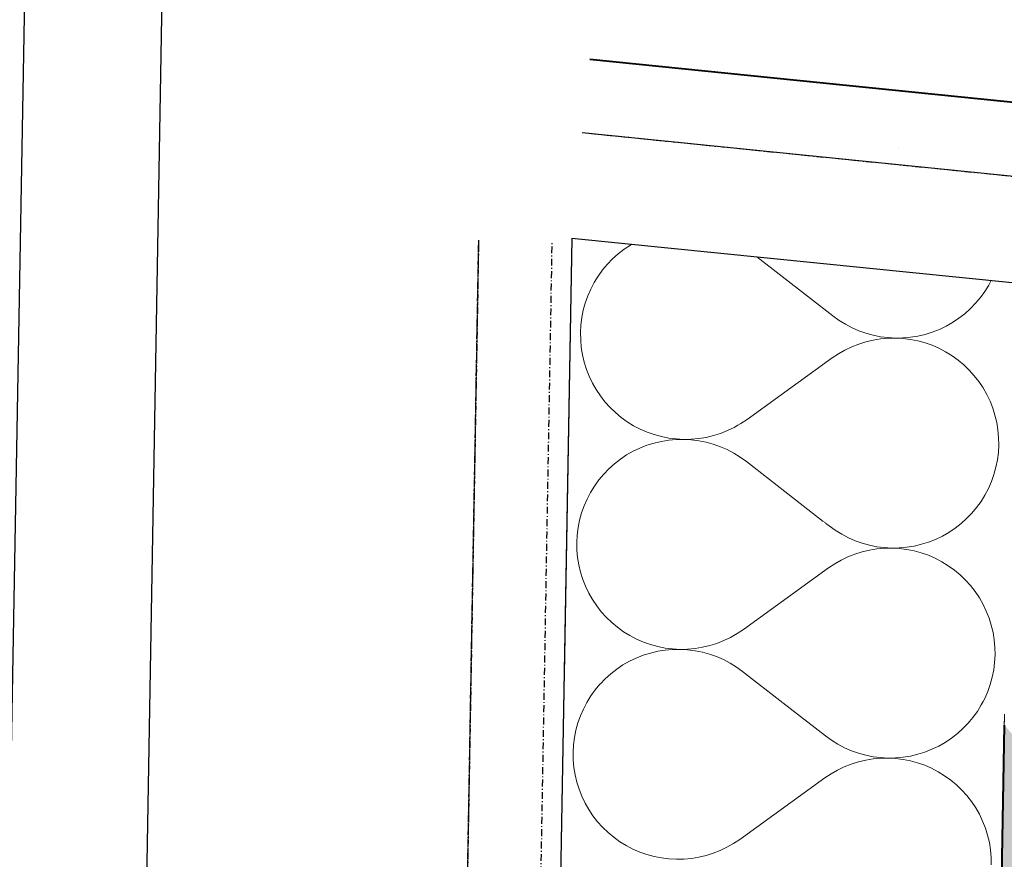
# Model space of a CAD drawing. Header units: millimetres. Extents: x -28761 to 4793, y -4271 to 20239.
# Tile 40 of 256: x -20669 to -20311, y 9961 to 10266. Entities that reach past the tile are written whole.
import ezdxf

# ---------------------------------------------------------------- set-up
doc = ezdxf.new("R2010")
doc.units = ezdxf.units.MM
doc.header["$MEASUREMENT"] = 0
doc.linetypes.add('Wipeout_Contour', pattern=[1000, 0, -1000])
doc.linetypes.add('Čerchovaná M', pattern=[4.5, 2.5, -0.85, 0.3, -0.85])
for name, color, linetype in [('5._POHLED ZÁPADNÍ_1_2D prvky - obecné', 7, 'Continuous'), ('5._POHLED ZÁPADNÍ_1_Konstrukce - nenosné', 7, 'Continuous'), ('5._POHLED ZÁPADNÍ_1_Konstrukce - nosné', 7, 'Continuous'), ('5._POHLED ZÁPADNÍ_1_Nové_Konstrukce - nosné', 7, 'Continuous'), ('5._POHLED ZÁPADNÍ_1_Nové_Situace', 7, 'Continuous'), ('5._POHLED ZÁPADNÍ_1_Nové_Výplně - Povrchové', 7, 'Continuous'), ('5._POHLED ZÁPADNÍ_1_Nové_Výplně – Řezové', 7, 'Continuous'), ('5._POHLED ZÁPADNÍ_1_Nové_ZJEDNODUŠENÝ DVŮR', 7, 'Continuous'), ('5._POHLED ZÁPADNÍ_1_Výplně – Řezové', 7, 'Continuous')]:
    doc.layers.add(name, color=color, linetype=linetype)

# ---------------------------------------------------------------- blocks, each defined once
blk = doc.blocks.new('*X24', base_point=(-30186.65, -6515.26))
at = {"layer": '5._POHLED ZÁPADNÍ_1_Nové_Výplně – Řezové', "color": 21, "linetype": 'Continuous', "lineweight": 20, "true_color": 0xffaaaa}
for p, q in [((-20449.34, 10182.59), (-20451.49, 10180.92)), ((-20447.08, 10184.1), (-20449.34, 10182.59)), ((-20446.5, 10184.43), (-20447.08, 10184.1)), ((-20453.51, 10179.11), (-20455.4, 10177.15)), ((-20451.49, 10180.92), (-20453.51, 10179.11)), ((-20401.2, 10179.84), (-20373.6, 10158.37)), ((-20457.14, 10175.06), (-20457.56, 10174.48)), ((-20455.4, 10177.15), (-20457.14, 10175.06)), ((-20317.11, 10169.59), (-20316.25, 10171.23)), ((-20318.54, 10167.27), (-20317.11, 10169.59)), ((-20321.87, 10162.98), (-20320.13, 10165.07)), ((-20320.13, 10165.07), (-20318.54, 10167.27)), ((-20325.79, 10159.2), (-20323.76, 10161.02)), ((-20323.76, 10161.02), (-20321.87, 10162.98)), ((-20373.6, 10158.37), (-20371.4, 10156.78)), ((-20371.4, 10156.78), (-20369.08, 10155.35)), ((-20330.2, 10156.02), (-20327.93, 10157.54)), ((-20327.93, 10157.54), (-20325.79, 10159.2)), ((-20369.08, 10155.35), (-20366.67, 10154.08)), ((-20366.67, 10154.08), (-20364.18, 10153)), ((-20337.55, 10152.51), (-20335.01, 10153.51)), ((-20335.01, 10153.51), (-20332.56, 10154.68)), ((-20332.56, 10154.68), (-20330.2, 10156.02)), ((-20364.18, 10153), (-20361.61, 10152.09)), ((-20359.02, 10149.62), (-20361.67, 10148.99)), ((-20361.61, 10152.09), (-20358.99, 10151.37)), ((-20356.34, 10150.05), (-20359.02, 10149.62)), ((-20358.99, 10151.37), (-20356.32, 10150.84)), ((-20353.63, 10150.3), (-20356.34, 10150.05)), ((-20356.32, 10150.84), (-20353.62, 10150.5)), ((-20350.91, 10150.35), (-20353.63, 10150.3)), ((-20353.62, 10150.5), (-20350.91, 10150.35)), ((-20350.91, 10150.35), (-20348.19, 10150.4)), ((-20348.19, 10150.21), (-20350.91, 10150.35)), ((-20348.19, 10150.4), (-20345.48, 10150.64)), ((-20345.49, 10149.87), (-20348.19, 10150.21)), ((-20342.82, 10149.34), (-20345.49, 10149.87)), ((-20345.48, 10150.64), (-20342.79, 10151.07)), ((-20342.79, 10151.07), (-20340.14, 10151.7)), ((-20340.14, 10151.7), (-20337.55, 10152.51)), ((-20366.79, 10147.17), (-20369.25, 10146)), ((-20364.26, 10148.17), (-20366.79, 10147.17)), ((-20361.67, 10148.99), (-20364.26, 10148.17)), ((-20340.2, 10148.62), (-20342.82, 10149.34)), ((-20337.63, 10147.72), (-20340.2, 10148.62)), ((-20335.14, 10146.64), (-20337.63, 10147.72)), ((-20332.72, 10145.38), (-20335.14, 10146.64)), ((-20404.74, 10120.82), (-20373.87, 10143.13)), ((-20371.61, 10144.65), (-20373.87, 10143.13)), ((-20369.25, 10146), (-20371.61, 10144.65)), ((-20330.41, 10143.95), (-20332.72, 10145.38)), ((-20328.2, 10142.36), (-20330.41, 10143.95)), ((-20326.11, 10140.62), (-20328.2, 10142.36)), ((-20324.15, 10138.73), (-20326.11, 10140.62)), ((-20322.33, 10136.7), (-20324.15, 10138.73)), ((-20320.66, 10134.56), (-20322.33, 10136.7)), ((-20319.15, 10132.3), (-20320.66, 10134.56)), ((-20317.8, 10129.93), (-20319.15, 10132.3)), ((-20316.63, 10127.48), (-20317.8, 10129.93)), ((-20315.63, 10124.95), (-20316.63, 10127.48)), ((-20314.82, 10122.35), (-20315.63, 10124.95)), ((-20314.19, 10119.7), (-20314.82, 10122.35)), ((-20408.04, 10118.71), (-20407, 10119.3)), ((-20407, 10119.3), (-20404.74, 10120.82)), ((-20313.76, 10117.02), (-20314.19, 10119.7)), ((-20313.51, 10114.31), (-20313.76, 10117.02)), ((-20313.46, 10111.59), (-20313.51, 10114.31)), ((-20313.61, 10108.87), (-20313.46, 10111.59)), ((-20313.95, 10106.17), (-20313.61, 10108.87)), ((-20315.2, 10100.88), (-20314.48, 10103.5)), ((-20314.48, 10103.5), (-20313.95, 10106.17)), ((-20316.1, 10098.32), (-20315.2, 10100.88)), ((-20317.19, 10095.82), (-20316.1, 10098.32)), ((-20319.88, 10091.1), (-20318.45, 10093.41)), ((-20318.45, 10093.41), (-20317.19, 10095.82)), ((-20323.21, 10086.8), (-20321.47, 10088.89)), ((-20321.47, 10088.89), (-20319.88, 10091.1)), ((-20325.1, 10084.84), (-20323.21, 10086.8)), ((-20377.09, 10083.86), (-20374.94, 10082.19)), ((-20374.94, 10082.19), (-20372.74, 10080.6)), ((-20329.28, 10081.36), (-20327.13, 10083.03)), ((-20327.13, 10083.03), (-20325.1, 10084.84)), ((-20372.74, 10080.6), (-20370.42, 10079.17)), ((-20370.42, 10079.17), (-20368.01, 10077.9)), ((-20336.36, 10077.33), (-20333.9, 10078.5)), ((-20333.9, 10078.5), (-20331.54, 10079.85)), ((-20331.54, 10079.85), (-20329.28, 10081.36)), ((-20368.01, 10077.9), (-20365.52, 10076.82)), ((-20365.52, 10076.82), (-20362.95, 10075.91)), ((-20362.95, 10075.91), (-20360.33, 10075.19)), ((-20360.33, 10075.19), (-20357.66, 10074.66)), ((-20357.66, 10074.66), (-20354.96, 10074.32)), ((-20346.82, 10074.46), (-20344.13, 10074.89)), ((-20344.13, 10074.89), (-20341.48, 10075.52)), ((-20341.48, 10075.52), (-20338.89, 10076.33)), ((-20338.89, 10076.33), (-20336.36, 10077.33)), ((-20365.6, 10071.99), (-20366.31, 10071.72)), ((-20363.01, 10072.81), (-20365.6, 10071.99)), ((-20360.36, 10073.44), (-20363.01, 10072.81)), ((-20357.68, 10073.87), (-20360.36, 10073.44)), ((-20354.97, 10074.12), (-20357.68, 10073.87)), ((-20352.25, 10074.17), (-20354.97, 10074.12)), ((-20354.96, 10074.32), (-20352.25, 10074.17)), ((-20352.25, 10074.17), (-20349.53, 10074.22)), ((-20349.53, 10074.03), (-20352.25, 10074.17)), ((-20349.53, 10074.22), (-20346.82, 10074.46)), ((-20346.83, 10073.69), (-20349.53, 10074.03)), ((-20344.16, 10073.16), (-20346.83, 10073.69)), ((-20341.54, 10072.44), (-20344.16, 10073.16)), ((-20338.97, 10071.54), (-20341.54, 10072.44)), ((-20336.48, 10070.46), (-20338.97, 10071.54)), ((-20334.07, 10069.2), (-20336.48, 10070.46)), ((-20331.75, 10067.77), (-20334.07, 10069.2)), ((-20329.54, 10066.18), (-20331.75, 10067.77)), ((-20327.45, 10064.44), (-20329.54, 10066.18)), ((-20325.5, 10062.55), (-20327.45, 10064.44)), ((-20323.68, 10060.53), (-20325.5, 10062.55)), ((-20322.01, 10058.38), (-20323.68, 10060.53)), ((-20320.49, 10056.12), (-20322.01, 10058.38)), ((-20319.15, 10053.75), (-20320.49, 10056.12)), ((-20317.97, 10051.3), (-20319.15, 10053.75)), ((-20316.97, 10048.77), (-20317.97, 10051.3)), ((-20316.16, 10046.17), (-20316.97, 10048.77)), ((-20315.53, 10043.53), (-20316.16, 10046.17)), ((-20315.1, 10040.84), (-20315.53, 10043.53)), ((-20314.85, 10038.13), (-20315.1, 10040.84)), ((-20314.95, 10032.69), (-20314.8, 10035.41)), ((-20314.8, 10035.41), (-20314.85, 10038.13)), ((-20315.29, 10029.99), (-20314.95, 10032.69)), ((-20315.82, 10027.33), (-20315.29, 10029.99)), ((-20317.44, 10022.14), (-20316.54, 10024.7)), ((-20316.54, 10024.7), (-20315.82, 10027.33)), ((-20318.53, 10019.64), (-20317.44, 10022.14)), ((-20319.1, 10018.55), (-20318.53, 10019.64))]:
    blk.add_line(p, q, dxfattribs=at)
blk = doc.blocks.new('*X25', base_point=(-30186.65, -6515.26))
at = {"layer": '5._POHLED ZÁPADNÍ_1_Nové_Výplně – Řezové', "color": 21, "linetype": 'Continuous', "lineweight": 20, "true_color": 0xffaaaa}
for p, q in [((-20458.74, 10172.85), (-20460.17, 10170.54)), ((-20457.56, 10174.48), (-20458.74, 10172.85)), ((-20461.43, 10168.13), (-20462.51, 10165.63)), ((-20460.17, 10170.54), (-20461.43, 10168.13)), ((-20462.51, 10165.63), (-20463.42, 10163.07)), ((-20464.14, 10160.45), (-20464.67, 10157.78)), ((-20463.42, 10163.07), (-20464.14, 10160.45)), ((-20464.67, 10157.78), (-20465.01, 10155.08)), ((-20465.01, 10155.08), (-20465.15, 10152.36)), ((-20465.15, 10152.36), (-20465.1, 10149.64)), ((-20465.1, 10149.64), (-20464.86, 10146.93)), ((-20464.86, 10146.93), (-20464.42, 10144.25)), ((-20464.42, 10144.25), (-20463.79, 10141.6)), ((-20463.79, 10141.6), (-20462.98, 10139)), ((-20462.98, 10139), (-20461.98, 10136.47)), ((-20461.98, 10136.47), (-20460.81, 10134.02)), ((-20460.81, 10134.02), (-20459.46, 10131.65)), ((-20459.46, 10131.65), (-20457.95, 10129.39)), ((-20457.95, 10129.39), (-20456.28, 10127.25)), ((-20456.28, 10127.25), (-20454.46, 10125.22)), ((-20454.46, 10125.22), (-20452.5, 10123.33)), ((-20452.5, 10123.33), (-20450.41, 10121.59)), ((-20450.41, 10121.59), (-20448.2, 10120)), ((-20448.2, 10120), (-20445.89, 10118.57)), ((-20445.89, 10118.57), (-20443.48, 10117.31)), ((-20411.82, 10116.78), (-20409.37, 10117.95)), ((-20409.37, 10117.95), (-20408.04, 10118.71)), ((-20443.48, 10117.31), (-20440.98, 10116.23)), ((-20440.98, 10116.23), (-20438.42, 10115.33)), ((-20438.42, 10115.33), (-20435.79, 10114.61)), ((-20435.79, 10114.61), (-20433.12, 10114.08)), ((-20433.12, 10114.08), (-20430.42, 10113.74)), ((-20424.99, 10113.65), (-20422.28, 10113.9)), ((-20422.28, 10113.9), (-20419.59, 10114.33)), ((-20419.59, 10114.33), (-20416.95, 10114.96)), ((-20416.95, 10114.96), (-20414.35, 10115.78)), ((-20414.35, 10115.78), (-20411.82, 10116.78)), ((-20443.6, 10110.44), (-20446.05, 10109.27)), ((-20441.07, 10111.44), (-20443.6, 10110.44)), ((-20438.47, 10112.25), (-20441.07, 10111.44)), ((-20435.82, 10112.88), (-20438.47, 10112.25)), ((-20433.14, 10113.31), (-20435.82, 10112.88)), ((-20430.43, 10113.55), (-20433.14, 10113.31)), ((-20427.71, 10113.6), (-20430.43, 10113.55)), ((-20430.42, 10113.74), (-20427.71, 10113.6)), ((-20427.71, 10113.6), (-20424.99, 10113.65)), ((-20424.99, 10113.45), (-20427.71, 10113.6)), ((-20422.29, 10113.11), (-20424.99, 10113.45)), ((-20419.62, 10112.58), (-20422.29, 10113.11)), ((-20417, 10111.86), (-20419.62, 10112.58)), ((-20414.43, 10110.95), (-20417, 10111.86)), ((-20411.94, 10109.87), (-20414.43, 10110.95)), ((-20448.42, 10107.93), (-20450.68, 10106.41)), ((-20446.05, 10109.27), (-20448.42, 10107.93)), ((-20409.53, 10108.6), (-20411.94, 10109.87)), ((-20407.22, 10107.17), (-20409.53, 10108.6)), ((-20405.01, 10105.58), (-20407.22, 10107.17)), ((-20452.83, 10104.75), (-20454.85, 10102.93)), ((-20450.68, 10106.41), (-20452.83, 10104.75)), ((-20405.01, 10105.58), (-20377.09, 10083.86)), ((-20456.74, 10100.97), (-20458.49, 10098.88)), ((-20454.85, 10102.93), (-20456.74, 10100.97)), ((-20460.08, 10096.68), (-20461.51, 10094.36)), ((-20458.49, 10098.88), (-20460.08, 10096.68)), ((-20461.51, 10094.36), (-20462.77, 10091.95)), ((-20463.85, 10089.46), (-20464.76, 10086.89)), ((-20462.77, 10091.95), (-20463.85, 10089.46)), ((-20464.76, 10086.89), (-20465.48, 10084.27)), ((-20465.48, 10084.27), (-20466.01, 10081.6)), ((-20466.35, 10078.9), (-20466.49, 10076.18)), ((-20466.01, 10081.6), (-20466.35, 10078.9)), ((-20466.49, 10076.18), (-20466.44, 10073.46)), ((-20466.44, 10073.46), (-20466.2, 10070.75)), ((-20366.31, 10071.72), (-20368.14, 10070.99)), ((-20466.2, 10070.75), (-20465.76, 10068.07)), ((-20465.76, 10068.07), (-20465.14, 10065.42)), ((-20372.95, 10068.47), (-20375.21, 10066.95)), ((-20370.59, 10069.82), (-20372.95, 10068.47)), ((-20368.14, 10070.99), (-20370.59, 10069.82)), ((-20465.14, 10065.42), (-20464.32, 10062.82)), ((-20406.09, 10044.64), (-20375.21, 10066.95)), ((-20464.32, 10062.82), (-20463.33, 10060.29)), ((-20463.33, 10060.29), (-20462.15, 10057.84)), ((-20462.15, 10057.84), (-20460.8, 10055.48)), ((-20460.8, 10055.48), (-20459.29, 10053.21)), ((-20459.29, 10053.21), (-20457.62, 10051.07)), ((-20457.62, 10051.07), (-20455.8, 10049.04)), ((-20455.8, 10049.04), (-20453.84, 10047.16)), ((-20453.84, 10047.16), (-20451.75, 10045.41)), ((-20451.75, 10045.41), (-20449.55, 10043.82)), ((-20449.55, 10043.82), (-20447.23, 10042.39)), ((-20410.71, 10041.77), (-20408.35, 10043.12)), ((-20408.35, 10043.12), (-20406.09, 10044.64)), ((-20447.23, 10042.39), (-20444.82, 10041.14)), ((-20444.82, 10041.14), (-20442.32, 10040.05)), ((-20442.32, 10040.05), (-20439.76, 10039.15)), ((-20439.76, 10039.15), (-20437.13, 10038.43)), ((-20418.29, 10038.78), (-20415.69, 10039.6)), ((-20415.69, 10039.6), (-20413.16, 10040.6)), ((-20413.16, 10040.6), (-20410.71, 10041.77)), ((-20439.81, 10036.07), (-20442.41, 10035.26)), ((-20437.16, 10036.7), (-20439.81, 10036.07)), ((-20434.48, 10037.13), (-20437.16, 10036.7)), ((-20437.13, 10038.43), (-20434.46, 10037.9)), ((-20431.77, 10037.37), (-20434.48, 10037.13)), ((-20434.46, 10037.9), (-20431.77, 10037.57)), ((-20431.77, 10037.57), (-20429.05, 10037.42)), ((-20429.05, 10037.42), (-20431.77, 10037.37)), ((-20429.05, 10037.42), (-20426.33, 10037.47)), ((-20426.33, 10037.28), (-20429.05, 10037.42)), ((-20426.33, 10037.47), (-20423.62, 10037.72)), ((-20423.63, 10036.93), (-20426.33, 10037.28)), ((-20420.96, 10036.4), (-20423.63, 10036.93)), ((-20423.62, 10037.72), (-20420.93, 10038.16)), ((-20418.34, 10035.68), (-20420.96, 10036.4)), ((-20420.93, 10038.16), (-20418.29, 10038.78)), ((-20415.78, 10034.78), (-20418.34, 10035.68)), ((-20449.76, 10031.75), (-20452.02, 10030.24)), ((-20447.39, 10033.09), (-20449.76, 10031.75)), ((-20444.94, 10034.27), (-20447.39, 10033.09)), ((-20442.41, 10035.26), (-20444.94, 10034.27)), ((-20413.28, 10033.69), (-20415.78, 10034.78)), ((-20410.87, 10032.43), (-20413.28, 10033.69)), ((-20408.56, 10030.99), (-20410.87, 10032.43)), ((-20454.17, 10028.57), (-20456.19, 10026.75)), ((-20452.02, 10030.24), (-20454.17, 10028.57)), ((-20406.35, 10029.4), (-20408.56, 10030.99)), ((-20406.35, 10029.4), (-20391.78, 10018.07)), ((-20456.19, 10026.75), (-20458.08, 10024.79)), ((-20319.79, 10017.23), (-20319.1, 10018.55)), ((-20322.81, 10012.71), (-20321.22, 10014.92)), ((-20321.22, 10014.92), (-20319.79, 10017.23)), ((-20324.07, 10011.21), (-20322.81, 10012.71))]:
    blk.add_line(p, q, dxfattribs=at)
blk = doc.blocks.new('*X29', base_point=(-30186.65, -6515.26))
at = {"layer": '5._POHLED ZÁPADNÍ_1_Nové_Výplně – Řezové', "color": 21, "linetype": 'Continuous', "lineweight": 20, "true_color": 0xffaaaa}
for p, q in [((-20458.09, 10024.78), (-20459.83, 10022.7)), ((-20459.83, 10022.7), (-20461.42, 10020.5)), ((-20462.85, 10018.18), (-20464.11, 10015.77)), ((-20461.42, 10020.5), (-20462.85, 10018.18)), ((-20391.78, 10018.07), (-20376.28, 10006.01)), ((-20464.11, 10015.77), (-20465.19, 10013.28)), ((-20466.1, 10010.71), (-20466.82, 10008.09)), ((-20465.19, 10013.28), (-20466.1, 10010.71)), ((-20326.44, 10008.66), (-20324.55, 10010.62)), ((-20324.55, 10010.62), (-20324.07, 10011.21)), ((-20466.82, 10008.09), (-20467.35, 10005.42)), ((-20330.62, 10005.18), (-20328.47, 10006.85)), ((-20328.47, 10006.85), (-20326.44, 10008.66)), ((-20467.35, 10005.42), (-20467.69, 10002.72)), ((-20376.28, 10006.01), (-20374.08, 10004.42)), ((-20374.08, 10004.42), (-20371.77, 10002.99)), ((-20335.24, 10002.32), (-20332.88, 10003.67)), ((-20332.88, 10003.67), (-20330.62, 10005.18)), ((-20467.69, 10002.72), (-20467.83, 10000)), ((-20467.83, 10000), (-20467.78, 9997.28)), ((-20371.77, 10002.99), (-20369.36, 10001.73)), ((-20369.36, 10001.73), (-20366.86, 10000.64)), ((-20366.86, 10000.64), (-20364.3, 9999.73)), ((-20364.3, 9999.73), (-20361.67, 9999.01)), ((-20342.83, 9999.34), (-20340.23, 10000.15)), ((-20340.23, 10000.15), (-20337.7, 10001.15)), ((-20337.7, 10001.15), (-20335.24, 10002.32)), ((-20467.78, 9997.28), (-20467.54, 9994.57)), ((-20364.35, 9996.63), (-20366.95, 9995.81)), ((-20361.7, 9997.26), (-20364.35, 9996.63)), ((-20359.02, 9997.7), (-20361.7, 9997.26)), ((-20361.67, 9999.01), (-20359.01, 9998.48)), ((-20356.31, 9997.94), (-20359.02, 9997.7)), ((-20359.01, 9998.48), (-20356.31, 9998.14)), ((-20356.31, 9998.14), (-20353.59, 9997.99)), ((-20353.59, 9997.99), (-20356.31, 9997.94)), ((-20353.59, 9997.99), (-20350.87, 9998.04)), ((-20350.87, 9997.85), (-20353.59, 9997.99)), ((-20350.87, 9998.04), (-20348.16, 9998.28)), ((-20348.17, 9997.51), (-20350.87, 9997.85)), ((-20345.5, 9996.98), (-20348.17, 9997.51)), ((-20348.16, 9998.28), (-20345.47, 9998.72)), ((-20342.88, 9996.27), (-20345.5, 9996.98)), ((-20345.47, 9998.72), (-20342.83, 9999.34)), ((-20340.31, 9995.36), (-20342.88, 9996.27)), ((-20467.54, 9994.57), (-20467.1, 9991.89)), ((-20371.93, 9993.64), (-20374.29, 9992.29)), ((-20369.48, 9994.82), (-20371.93, 9993.64)), ((-20366.95, 9995.81), (-20369.48, 9994.82)), ((-20337.82, 9994.28), (-20340.31, 9995.36)), ((-20335.41, 9993.02), (-20337.82, 9994.28)), ((-20333.09, 9991.59), (-20335.41, 9993.02)), ((-20467.1, 9991.89), (-20466.48, 9989.24)), ((-20466.48, 9989.24), (-20465.66, 9986.65)), ((-20407.43, 9968.46), (-20376.55, 9990.78)), ((-20374.29, 9992.29), (-20376.55, 9990.78)), ((-20330.88, 9990), (-20333.09, 9991.59)), ((-20328.8, 9988.26), (-20330.88, 9990)), ((-20465.66, 9986.65), (-20464.67, 9984.11)), ((-20326.84, 9986.37), (-20328.8, 9988.26)), ((-20325.02, 9984.35), (-20326.84, 9986.37)), ((-20464.67, 9984.11), (-20463.49, 9981.66)), ((-20323.35, 9982.2), (-20325.02, 9984.35)), ((-20321.83, 9979.94), (-20323.35, 9982.2)), ((-20463.49, 9981.66), (-20462.14, 9979.3)), ((-20462.14, 9979.3), (-20460.63, 9977.04)), ((-20320.49, 9977.57), (-20321.83, 9979.94)), ((-20460.63, 9977.04), (-20458.96, 9974.89)), ((-20458.96, 9974.89), (-20457.14, 9972.87)), ((-20319.31, 9975.12), (-20320.49, 9977.57)), ((-20318.32, 9972.59), (-20319.31, 9975.12)), ((-20457.14, 9972.87), (-20455.18, 9970.98)), ((-20317.5, 9969.99), (-20318.32, 9972.59)), ((-20455.18, 9970.98), (-20453.1, 9969.23)), ((-20453.1, 9969.23), (-20450.89, 9967.64)), ((-20450.89, 9967.64), (-20448.57, 9966.22)), ((-20409.69, 9966.95), (-20407.43, 9968.46)), ((-20316.87, 9967.35), (-20317.5, 9969.99)), ((-20448.57, 9966.22), (-20446.16, 9964.96)), ((-20446.16, 9964.96), (-20443.67, 9963.87)), ((-20417.03, 9963.42), (-20414.5, 9964.42)), ((-20414.5, 9964.42), (-20412.05, 9965.6)), ((-20412.05, 9965.6), (-20409.69, 9966.95)), ((-20316.44, 9964.66), (-20316.87, 9967.35)), ((-20316.2, 9961.95), (-20316.44, 9964.66)), ((-20443.67, 9963.87), (-20441.1, 9962.97)), ((-20441.1, 9962.97), (-20438.47, 9962.25)), ((-20438.47, 9962.25), (-20435.81, 9961.72)), ((-20435.81, 9961.72), (-20433.11, 9961.39)), ((-20433.11, 9961.39), (-20430.39, 9961.24)), ((-20430.39, 9961.24), (-20427.67, 9961.29)), ((-20427.67, 9961.29), (-20424.96, 9961.54)), ((-20424.96, 9961.54), (-20422.28, 9961.98)), ((-20422.28, 9961.98), (-20419.63, 9962.61)), ((-20419.63, 9962.61), (-20417.03, 9963.42)), ((-20316.15, 9959.23), (-20316.2, 9961.95))]:
    blk.add_line(p, q, dxfattribs=at)

msp = doc.modelspace()

# ---------------------------------------------------------------- hatches: boundary and pattern name
at = {"layer": '5._POHLED ZÁPADNÍ_1_Výplně – Řezové', "linetype": 'Continuous', "lineweight": 13}
msp.add_hatch(color=254, dxfattribs=at).paths.add_polyline_path([(-20318.07, 9633.59), (-19943.7, 9594.63), (-20311.44, 10009.93)])

# ---------------------------------------------------------------- linework, layer by layer
at = {"layer": '5._POHLED ZÁPADNÍ_1_Konstrukce - nosné', "color": 7, "linetype": 'Continuous', "lineweight": 50, "flags": 128}
msp.add_lwpolyline([(-20311.44, 10009.93), (-20329.01, 9012.07)], dxfattribs=at)

# ---------------------------------------------------------------- wipeouts: each hides what was drawn before it
at = {"color": 254, "linetype": 'Wipeout_Contour', "lineweight": 0, "ltscale": 87829.541372}
msp.add_wipeout([(-20665.38, 10358), (-20834.68, 724.51), (-20784.69, 723.63), (-20615.46, 10352.94)], dxfattribs=at).dxf.layer = '5._POHLED ZÁPADNÍ_1_Nové_Výplně - Povrchové'

# ---------------------------------------------------------------- next in the draw order: linework, layer by layer
at = {"layer": '5._POHLED ZÁPADNÍ_1_Nové_Situace', "color": 1, "linetype": 'Continuous', "lineweight": 25, "flags": 128}
for points in [[(-20664.49, 10408.17), (-20834.68, 724.51)], [(-20784.69, 723.63), (-20615.46, 10352.94)]]:
    msp.add_lwpolyline(points, dxfattribs=at)

# ---------------------------------------------------------------- next in the draw order: wipeouts: each hides what was drawn before it
at = {"color": 254, "linetype": 'Wipeout_Contour', "lineweight": 0, "ltscale": 87892.292183}
msp.add_wipeout([(-18235.91, 10161.85), (-20614.58, 10403.11), (-20615.46, 10352.94), (-18240.95, 10112.1)], dxfattribs=at).dxf.layer = '5._POHLED ZÁPADNÍ_1_Nové_Výplně - Povrchové'

# ---------------------------------------------------------------- next in the draw order: linework, layer by layer
at = {"layer": '5._POHLED ZÁPADNÍ_1_Nové_ZJEDNODUŠENÝ DVŮR', "color": 1, "linetype": 'Čerchovaná M', "lineweight": 25}
for p, q in [((-20668.28, 728.56), (-20502.08, 10185.88)), ((-20668.2, 728.56), (-20501.99, 10185.88))]:
    msp.add_line(p, q, dxfattribs=at)
at = {"layer": '5._POHLED ZÁPADNÍ_1_Nové_ZJEDNODUŠENÝ DVŮR', "color": 1, "linetype": 'Čerchovaná M', "lineweight": 25, "flags": 128}
for points in [[(-20502.16, 10185.88), (-20668.37, 728.56)], [(-20641.64, 728.09), (-20475.43, 10185.41)]]:
    msp.add_lwpolyline(points, dxfattribs=at)

# ---------------------------------------------------------------- next in the draw order: wipeouts: each hides what was drawn before it
at = {"color": 254, "linetype": 'Wipeout_Contour', "lineweight": 0, "ltscale": 68220.725172}
msp.add_wipeout([(-20308.62, 10170.46), (-20468.36, 10186.64), (-20311.44, 10009.93)], dxfattribs=at).dxf.layer = '5._POHLED ZÁPADNÍ_1_Nové_Výplně – Řezové'

# ---------------------------------------------------------------- next in the draw order: block references
at = {"layer": '5._POHLED ZÁPADNÍ_1_Konstrukce - nenosné', "color": 9, "linetype": 'Continuous', "lineweight": 13}
msp.add_blockref('*X24', (-30186.65, -6515.26), dxfattribs=at)

# ---------------------------------------------------------------- next in the draw order: wipeouts: each hides what was drawn before it
at = {"color": 254, "linetype": 'Wipeout_Contour', "lineweight": 0, "ltscale": 68301.112414}
msp.add_wipeout([(-20468.36, 10186.64), (-20471.18, 10026.11), (-20311.44, 10009.93)], dxfattribs=at).dxf.layer = '5._POHLED ZÁPADNÍ_1_Nové_Výplně – Řezové'

# ---------------------------------------------------------------- next in the draw order: linework, layer by layer
at = {"layer": '5._POHLED ZÁPADNÍ_1_Nové_Konstrukce - nosné', "color": 1, "linetype": 'Continuous', "lineweight": 25, "flags": 128}
msp.add_lwpolyline([(-20468.36, 10186.64), (-20308.62, 10170.46)], dxfattribs=at)

# ---------------------------------------------------------------- next in the draw order: block references
at = {"layer": '5._POHLED ZÁPADNÍ_1_Konstrukce - nenosné', "color": 9, "linetype": 'Continuous', "lineweight": 13}
msp.add_blockref('*X25', (-30186.65, -6515.26), dxfattribs=at)

# ---------------------------------------------------------------- next in the draw order: wipeouts: each hides what was drawn before it
at = {"color": 254, "linetype": 'Wipeout_Contour', "lineweight": 0, "ltscale": 112285.835233}
msp.add_wipeout([(-20471.18, 10026.11), (-20489.3, 8997.06), (-20339.33, 8994.42), (-20329.33, 8994.25), (-20311.44, 10009.93)], dxfattribs=at).dxf.layer = '5._POHLED ZÁPADNÍ_1_Nové_Výplně – Řezové'

# ---------------------------------------------------------------- next in the draw order: linework, layer by layer
at = {"layer": '5._POHLED ZÁPADNÍ_1_2D prvky - obecné', "color": 8, "linetype": 'Continuous', "lineweight": 13}
msp.add_line((-20311.37, 10013.91), (-20311.48, 10007.91), dxfattribs=at)
at = {"layer": '5._POHLED ZÁPADNÍ_1_Nové_Konstrukce - nosné', "color": 1, "linetype": 'Continuous', "lineweight": 25, "flags": 128}
for points in [[(-20468.36, 10186.64), (-20489.3, 8997.06)], [(-20329.33, 8994.25), (-20311.44, 10009.93)]]:
    msp.add_lwpolyline(points, dxfattribs=at)

# ---------------------------------------------------------------- next in the draw order: block references
at = {"layer": '5._POHLED ZÁPADNÍ_1_Konstrukce - nenosné', "color": 9, "linetype": 'Continuous', "lineweight": 13}
msp.add_blockref('*X29', (-30186.65, -6515.26), dxfattribs=at)

# ---------------------------------------------------------------- next in the draw order: wipeouts: each hides what was drawn before it
at = {"color": 254, "linetype": 'Wipeout_Contour', "lineweight": 0, "ltscale": 87398.171242}
msp.add_wipeout([(-20464.51, 10224.97), (-18252.25, 10000.59), (-18249.57, 10027.06), (-20461.83, 10251.44)], dxfattribs=at).dxf.layer = '5._POHLED ZÁPADNÍ_1_Nové_Výplně – Řezové'

# ---------------------------------------------------------------- next in the draw order: hatches: boundary and pattern name
at = {"layer": '5._POHLED ZÁPADNÍ_1_Nové_Výplně – Řezové', "linetype": 'Continuous', "lineweight": 20, "true_color": 0xffaaaa}
h = msp.add_hatch(dxfattribs=at)
h.set_pattern_fill('Omítka_01_0001', color=21, style=0, pattern_type=2)
h.set_pattern_definition([(0, (0, 0), (0, 86.60254), [0, -50]), (0, (25, 43.3), (0, 86.60254), [0, -50])])
h.paths.add_polyline_path([(-20464.51, 10224.97), (-18252.25, 10000.59), (-18249.57, 10027.06), (-20461.83, 10251.44)])

# ---------------------------------------------------------------- next in the draw order: wipeouts: each hides what was drawn before it
at = {"color": 254, "linetype": 'Wipeout_Contour', "lineweight": 0, "ltscale": 64532.059661}
msp.add_wipeout([(-18249.56, 10027.13), (-20461.82, 10251.51), (-18249.57, 10027.06)], dxfattribs=at).dxf.layer = '5._POHLED ZÁPADNÍ_1_Nové_Výplně - Povrchové'

# ---------------------------------------------------------------- next in the draw order: linework, layer by layer
at = {"layer": '5._POHLED ZÁPADNÍ_1_Nové_ZJEDNODUŠENÝ DVŮR', "color": 1, "linetype": 'Continuous', "lineweight": 25}
for p, q in [((-20461.83, 10251.44), (-18249.57, 10027.06)), ((-20464.51, 10224.97), (-18252.25, 10000.59))]:
    msp.add_line(p, q, dxfattribs=at)
at = {"layer": '5._POHLED ZÁPADNÍ_1_Nové_ZJEDNODUŠENÝ DVŮR', "color": 1, "linetype": 'Continuous', "lineweight": 25, "flags": 128}
msp.add_lwpolyline([(-18249.56, 10027.13), (-20461.82, 10251.51)], dxfattribs=at)
at = {"layer": '5._POHLED ZÁPADNÍ_1_Nové_ZJEDNODUŠENÝ DVŮR', "color": 1, "linetype": 'Čerchovaná M', "lineweight": 25, "flags": 128}
msp.add_lwpolyline([(-20464.52, 10224.91), (-18252.25, 10000.53)], dxfattribs=at)

doc.saveas('drawing.dxf')
